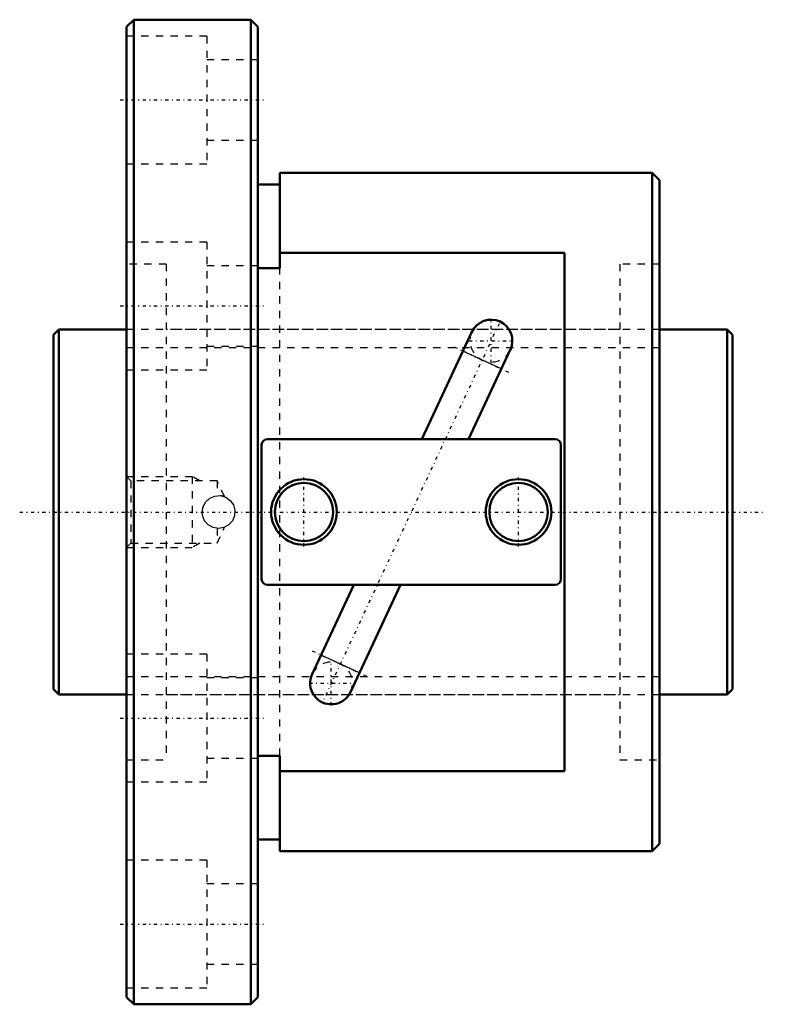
# Model space of a CAD drawing. Header units: millimetres. Extents: x -5 to 98, y -68 to 68.
import ezdxf

# ---------------------------------------------------------------- set-up
doc = ezdxf.new("R2010")
doc.units = ezdxf.units.MM
doc.linetypes.add('Center', pattern=[1.5, 0.45, -0.5, 0.05, -0.5])
doc.linetypes.add('Dashed', pattern=[2, 1, -1])
for name, color, linetype, lineweight in [('2d ConnectionPoints', 7, 'Continuous', 50), ('AM_0', 7, 'Continuous', 50), ('AM_4', 3, 'Continuous', 25), ('AM_5', 3, 'Continuous', 25), ('AM_7', 7, 'Center', 25), ('AM_9', 6, 'Dashed', 25)]:
    doc.layers.add(name, color=color, linetype=linetype, lineweight=lineweight)

# ---------------------------------------------------------------- blocks, each defined once
blk = doc.blocks.new('1_BNF_5010_2_5RR_Nut_0_in_BNF5010V_2_5RRG1_93LC0_000_rev_0')
at = {"layer": 'AM_0'}
for p, q in [((11, 67.5), (10, 66.5)), ((27, 67.5), (11, 67.5)), ((11, 67.5), (11, -67.5)), ((28, 66.5), (27, 67.5)), ((27, 67.5), (27, -67.5)), ((10, 66.5), (10, -66.5)), ((28, 66.5), (28, -66.5)), ((31, 46.5), (31, 33.43)), ((82, 46.5), (31, 46.5)), ((83, 45.5), (82, 46.5)), ((82, 46.5), (82, -46.5)), ((31, 44.9), (28, 44.9)), ((83, 45.5), (83, -45.5)), ((70, 35.55), (31, 35.55)), ((70, -35.55), (70, 35.55)), ((31, 33.43), (28, 33.43)), ((57.32, 24.7), (50.46, 10)), ((56.86, 10), (62.57, 22.25)), ((68.7, 10), (29.3, 10)), ((28.5, 9.2), (28.5, -9.2)), ((69.5, -9.2), (69.5, 9.2)), ((29.3, -10), (68.7, -10)), ((41.14, -10), (35.43, -22.25)), ((40.68, -24.7), (47.54, -10)), ((28, -33.43), (31, -33.43)), ((31, -33.43), (31, -46.5)), ((31, -35.55), (70, -35.55)), ((28, -44.9), (31, -44.9)), ((82, -46.5), (83, -45.5)), ((31, -46.5), (82, -46.5)), ((10, -66.5), (11, -67.5)), ((11, -67.5), (27, -67.5)), ((27, -67.5), (28, -66.5))]:
    blk.add_line(p, q, dxfattribs=at)
for centre, radius in [((34.3, 0), 4.5), ((63.7, 0), 4.5), ((34.3, 0), 4), ((63.7, 0), 4)]:
    blk.add_circle(centre, radius, dxfattribs=at)
for centre, radius, start, end in [((59.95, 23.47), 2.9, 335, 155), ((29.3, 9.2), 0.8, 90, 180), ((68.7, 9.2), 0.8, 0, 90), ((29.3, -9.2), 0.8, 180, 270), ((68.7, -9.2), 0.8, 270, 360), ((38.05, -23.47), 2.9, 155, 335)]:
    blk.add_arc(centre, radius, start, end, dxfattribs=at)
at = {"layer": 'AM_4'}
for p, q in [((61.35, 19.62), (56.09, 22.07)), ((41.91, -22.07), (36.65, -19.62))]:
    blk.add_line(p, q, dxfattribs=at)
at = {"layer": 'AM_5', "linetype": 'Dashed'}
for p, q in [((10, 4.86), (19, 4.86)), ((20.01, 4.28), (19, 4.86)), ((19, 4.86), (19, -4.86)), ((10, -4.86), (19, -4.86)), ((20.01, -4.28), (19, -4.86))]:
    blk.add_line(p, q, dxfattribs=at)
at = {"layer": 'AM_7'}
for p, q in [((9.1, 56.5), (28.9, 56.5)), ((9.1, 28.25), (28.9, 28.25)), ((61.04, 25.82), (36.96, -25.82)), ((59.95, 20.43), (59.95, 26.52)), ((56.9, 23.47), (62.99, 23.47)), ((54.88, 22.64), (62.56, 19.05)), ((34.3, -4.73), (34.3, 4.73)), ((63.7, -4.73), (63.7, 4.73)), ((35.44, -19.05), (43.12, -22.64)), ((38.05, -26.52), (38.05, -20.43)), ((35.01, -23.47), (41.1, -23.47)), ((9.1, -28.25), (28.9, -28.25)), ((9.1, -56.5), (28.9, -56.5))]:
    blk.add_line(p, q, dxfattribs=at)
at = {"layer": 'AM_9'}
for p, q in [((21, 65.25), (10, 65.25)), ((21, 65.25), (21, 47.75)), ((28, 62), (21, 62)), ((21, 51), (28, 51)), ((10, 47.75), (21, 47.75)), ((21, 37), (10, 37)), ((21, 37), (21, 19.5)), ((15.4, 34), (10, 34)), ((15.4, 34), (15.4, -34)), ((28, 33.75), (21, 33.75)), ((83, 34), (77.6, 34)), ((77.6, 34), (77.6, -34)), ((31, -33.43), (31, 33.43)), ((77.6, 25), (15.4, 25)), ((21, 22.75), (28, 22.75)), ((10, 19.5), (21, 19.5)), ((10.58, 4.28), (10, 4.86)), ((22.4, 4.28), (10.58, 4.28)), ((10.58, 4.28), (10.58, -4.28)), ((23.42, 2.11), (22.4, 4.28)), ((22.4, 4.28), (22.4, 2.24)), ((22.4, -4.28), (23.42, -2.1)), ((22.4, -2.24), (22.4, -4.28)), ((10, -4.86), (10.58, -4.28)), ((10.58, -4.28), (22.4, -4.28)), ((21, -19.5), (10, -19.5)), ((21, -19.5), (21, -37)), ((28, -22.75), (21, -22.75)), ((15.4, -25), (77.6, -25)), ((21, -33.75), (28, -33.75)), ((10, -34), (15.4, -34)), ((77.6, -34), (83, -34)), ((10, -37), (21, -37)), ((21, -47.75), (10, -47.75)), ((21, -47.75), (21, -65.25)), ((28, -51), (21, -51)), ((21, -62), (28, -62)), ((10, -65.25), (21, -65.25))]:
    blk.add_line(p, q, dxfattribs=at)
for points in [[(20.35, 0), (20.48, 0.74), (20.84, 1.4), (21.4, 1.91), (22.1, 2.19), (22.86, 2.24), (23.58, 2.03), (24.19, 1.59), (24.63, 0.97), (24.84, 0.25), (24.79, -0.51), (24.5, -1.2), (24, -1.76), (23.34, -2.13), (22.59, -2.25), (21.85, -2.12), (21.19, -1.75), (20.69, -1.19), (20.4, -0.49), (20.35, 0)], [(23.42, 2.09), (23.41, 2.1), (23.34, 2.12)], [(23.34, -2.12), (23.42, -2.1), (23.42, -2.09)]]:
    blk.add_lwpolyline(points, dxfattribs=at)
for centre, radius, start, end in [((59.95, 23.47), 2.9, 155, 335), ((22.6, 0), 2.25, 70.7581, 81.976), ((22.6, 0), 2.25, 162.4321, 183.3003), ((38.05, -23.47), 2.9, 335, 155)]:
    blk.add_arc(centre, radius, start, end, dxfattribs=at)
blk = doc.blocks.new('2_BNF_5010_2_5RR000_Shaft_0_in_BNF5010V_2_5RRG1_93LC0_000_rev_0')
at = {"layer": 'AM_0'}
for p, q in [((0.7, 25), (0, 24.3)), ((0, 24.3), (0, -24.3)), ((10, 25), (0.7, 25)), ((0.7, 25), (0.7, -25)), ((92.3, 25), (83, 25)), ((93, 24.3), (92.3, 25)), ((92.3, 25), (92.3, -25)), ((93, 24.3), (93, -24.3)), ((0, -24.3), (0.7, -25)), ((92.3, -25), (93, -24.3)), ((0.7, -25), (10, -25)), ((83, -25), (92.3, -25))]:
    blk.add_line(p, q, dxfattribs=at)
at = {"layer": 'AM_5', "linetype": 'Dashed'}
for p, q in [((10, 22.5465), (83, 22.5465)), ((10, -22.5465), (83, -22.5465))]:
    blk.add_line(p, q, dxfattribs=at)
at = {"layer": 'AM_7'}
blk.add_line((-4.65, 0), (97.65, 0), dxfattribs=at)
at = {"layer": 'AM_9'}
for p, q in [((83, 25), (10, 25)), ((10, -25), (83, -25))]:
    blk.add_line(p, q, dxfattribs=at)

msp = doc.modelspace()

# ---------------------------------------------------------------- linework, layer by layer
at = {"layer": '2d ConnectionPoints'}
for p in [(0, 0), (10, 0)]:
    msp.add_point(p, dxfattribs=at)

# ---------------------------------------------------------------- block references
for name in ['1_BNF_5010_2_5RR_Nut_0_in_BNF5010V_2_5RRG1_93LC0_000_rev_0', '2_BNF_5010_2_5RR000_Shaft_0_in_BNF5010V_2_5RRG1_93LC0_000_rev_0']:
    msp.add_blockref(name, (0, 0))

doc.saveas('drawing.dxf')
